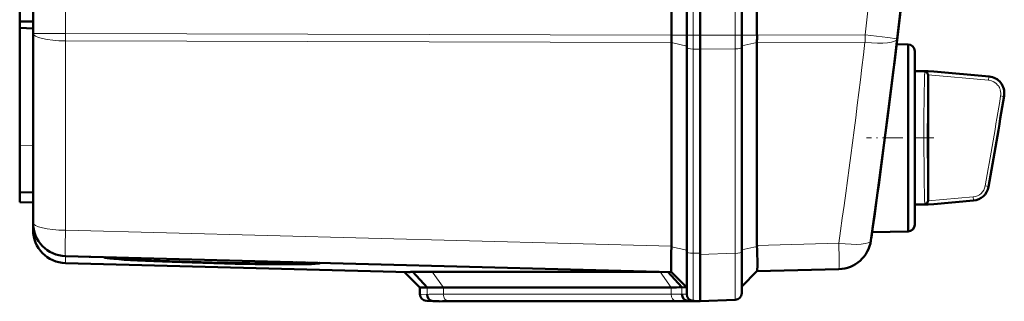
# Model space of a CAD drawing. Extents: x -1438 to 1837, y -1650 to 612.
# Tile 12 of 89: x 466 to 613, y -1429 to -1386. Entities that reach past the tile are written whole.
import ezdxf

# ---------------------------------------------------------------- set-up
doc = ezdxf.new("R2010")
doc.units = 0
doc.linetypes.add('DASHDOT', pattern=[18.5, 12, -3, 0.5, -3])

msp = doc.modelspace()

# ---------------------------------------------------------------- linework, layer by layer
at = {"color": 7, "lineweight": 50}
for p, q in [((563.49, -1388.67), (563.49, -1040.63)), ((565.79, -1040.62), (565.79, -1388.68)), ((567.79, -1040.62), (567.79, -1388.68)), ((574.04, -1388.68), (574.04, -1040.62)), ((576.33, -1388.66), (576.33, -1040.65)), ((467.79, -1388.4), (467.79, -1040.9)), ((465.79, -1386.61), (465.79, -1361.33)), ((567.79, -1388.68), (567.79, -1368.41)), ((465.79, -1386.61), (467.79, -1386.63)), ((465.79, -1386.61), (465.79, -1387.55)), ((465.79, -1387.55), (465.79, -1405.19)), ((465.79, -1387.55), (467.79, -1387.65)), ((467.79, -1416.76), (467.79, -1388.4)), ((565.79, -1388.68), (565.79, -1390.53)), ((567.79, -1388.68), (567.79, -1390.76)), ((567.79, -1388.68), (567.79, -1390.76)), ((574.04, -1388.68), (574.04, -1390.5)), ((563.49, -1389.79), (563.49, -1420.26)), ((565.79, -1390.53), (565.79, -1421.1)), ((574.04, -1390.5), (574.04, -1421.12)), ((576.33, -1389.78), (576.33, -1389.76)), ((576.33, -1389.78), (576.33, -1420.15)), ((598.97, -1390.05), (597.27, -1390)), ((598.97, -1404.05), (598.97, -1390.05)), ((567.79, -1390.76), (567.79, -1421.53)), ((567.79, -1390.76), (567.79, -1421.33)), ((599.97, -1391.05), (599.97, -1404.05)), ((599.97, -1394.05), (599.97, -1391.05)), ((596.93, -1392.79), (596.81, -1393.8)), ((599.97, -1394.05), (601.99, -1394.05)), ((601.98, -1394.6), (601.99, -1394.65)), ((602.82, -1394.12), (601.99, -1394.05)), ((602.82, -1394.12), (601.99, -1394.05)), ((601.99, -1394.65), (601.99, -1394.66)), ((601.99, -1394.66), (601.99, -1413.43)), ((602.82, -1394.12), (611.13, -1394.85)), ((465.79, -1412.18), (465.79, -1405.19)), ((598.97, -1413.81), (598.97, -1404.05)), ((599.97, -1404.05), (599.97, -1417.05)), ((465.79, -1413.68), (465.79, -1412.18)), ((467.79, -1412.25), (465.79, -1412.18)), ((465.79, -1413.68), (467.79, -1413.75)), ((598.97, -1418.05), (598.97, -1413.81)), ((599.97, -1414.05), (601.99, -1414.05)), ((599.97, -1417.05), (599.97, -1414.05)), ((602.82, -1413.97), (601.99, -1414.05)), ((608.79, -1413.45), (602.82, -1413.97)), ((467.79, -1417.81), (467.79, -1416.77)), ((598.97, -1418.05), (593.6, -1418.19)), ((593.5, -1418.93), (593.47, -1419.1)), ((563.49, -1420.35), (563.48, -1421.22)), ((563.49, -1420.35), (563.49, -1420.26)), ((565.79, -1421.1), (565.79, -1427.47)), ((567.79, -1421.33), (567.79, -1421.53)), ((567.79, -1428.5), (567.79, -1421.53)), ((574.04, -1427.32), (574.04, -1421.12)), ((563.49, -1424.14), (472.66, -1421.76)), ((524.1, -1424.15), (472.66, -1422.81)), ((476.23, -1421.85), (476.35, -1421.86)), ((478.49, -1421.95), (480.2, -1422)), ((480.21, -1422.02), (478.49, -1421.98)), ((480.2, -1422), (480.2, -1421.96)), ((509.08, -1422.77), (509.09, -1422.71)), ((525.79, -1426.44), (523.49, -1424.14)), ((526.87, -1426.47), (524.73, -1424.12)), ((527.65, -1424.09), (561.64, -1424.09)), ((565.08, -1426.42), (562.98, -1424.12)), ((563.49, -1424.14), (565.79, -1426.44)), ((576.33, -1424.02), (574.04, -1426.32)), ((588.61, -1423.71), (576.33, -1424.03)), ((525.79, -1427.47), (525.79, -1426.44)), ((526.87, -1426.47), (525.79, -1426.44)), ((563.45, -1426.44), (529.31, -1426.44)), ((565.79, -1426.44), (565.08, -1426.42)), ((527.79, -1428.5), (526.76, -1428.46)), ((528.7, -1428.52), (527.76, -1428.49)), ((528.7, -1428.52), (527.79, -1428.5)), ((564.86, -1428.5), (530.72, -1428.5)), ((564.86, -1428.5), (530.72, -1428.5)), ((566.9, -1428.48), (565.96, -1428.44)), ((566.76, -1428.46), (567.79, -1428.5)), ((567.79, -1428.5), (566.88, -1428.52)), ((567.79, -1428.5), (566.9, -1428.48)), ((573.07, -1428.32), (567.79, -1428.5)), ((567.79, -1428.5), (567.79, -1428.5))]:
    msp.add_line(p, q, dxfattribs=at)
at = {"color": 7, "lineweight": 18}
for p, q in [((566.76, -1040.62), (566.76, -1388.68)), ((573.07, -1388.68), (573.07, -1040.62)), ((472.66, -1388.4), (472.66, -1040.9)), ((472.66, -1388.4), (467.79, -1388.4)), ((472.66, -1388.4), (563.49, -1388.67)), ((472.66, -1388.4), (472.66, -1389.52)), ((563.49, -1388.68), (565.79, -1388.68)), ((566.76, -1388.68), (565.79, -1388.68)), ((566.76, -1388.68), (566.76, -1390.75)), ((567.79, -1388.68), (566.76, -1388.68)), ((573.07, -1388.68), (567.79, -1388.68)), ((573.07, -1388.68), (573.07, -1390.72)), ((573.07, -1388.68), (574.04, -1388.68)), ((576.33, -1388.68), (574.04, -1388.68)), ((576.33, -1388.66), (592.53, -1388.61)), ((563.49, -1389.79), (472.66, -1389.52)), ((472.66, -1417.89), (472.66, -1389.52)), ((563.49, -1389.78), (565.79, -1390.3)), ((576.33, -1389.76), (574.04, -1390.27)), ((592.53, -1389.73), (576.33, -1389.78)), ((566.76, -1390.75), (566.76, -1421.32)), ((566.76, -1390.75), (567.79, -1390.76)), ((573.07, -1390.72), (567.79, -1390.76)), ((573.07, -1390.72), (573.07, -1421.34)), ((596.93, -1392.79), (596.93, -1392.79)), ((596.8, -1393.82), (596.81, -1393.8)), ((601.47, -1394.51), (601.48, -1394.28)), ((601.48, -1394.28), (601.49, -1394.19)), ((601.49, -1394.19), (601.5, -1394.13)), ((601.99, -1394.6), (611.06, -1395.42)), ((602.01, -1394.1), (611.11, -1394.92)), ((611.06, -1395.42), (611.11, -1394.92)), ((613.34, -1397.83), (612.85, -1397.75)), ((465.79, -1405.19), (467.79, -1405.26)), ((610.54, -1411.23), (611.03, -1411.32)), ((601.45, -1413.27), (601.44, -1412.88)), ((601.49, -1413.9), (601.48, -1413.81)), ((601.5, -1413.97), (601.49, -1413.9)), ((608.75, -1412.89), (601.99, -1413.49)), ((608.79, -1413.38), (602.01, -1413.99)), ((608.79, -1413.38), (608.75, -1412.89)), ((472.66, -1417.89), (563.49, -1420.26)), ((576.33, -1420.15), (588.61, -1419.83)), ((593.49, -1418.94), (593.5, -1418.93)), ((563.49, -1420.35), (565.79, -1420.87)), ((566.76, -1421.32), (566.76, -1428.46)), ((567.79, -1421.33), (566.76, -1421.32)), ((567.79, -1421.53), (573.07, -1421.34)), ((576.33, -1420.33), (574.04, -1420.84)), ((472.66, -1422.81), (472.66, -1421.76)), ((529.31, -1426.44), (527.65, -1424.09)), ((563.45, -1426.44), (561.79, -1424.09)), ((526.88, -1427.49), (526.87, -1426.47)), ((529.31, -1427.47), (529.31, -1426.44)), ((563.45, -1427.47), (563.45, -1426.44)), ((565.08, -1427.45), (565.08, -1426.42)), ((565.79, -1427.47), (565.08, -1427.45)), ((526.88, -1427.49), (525.79, -1427.47)), ((527.76, -1428.49), (526.76, -1428.46)), ((563.45, -1427.47), (529.31, -1427.47)), ((564.13, -1428.46), (529.99, -1428.46)), ((566.76, -1428.46), (565.96, -1428.44)), ((566.88, -1428.52), (566.88, -1428.47))]:
    msp.add_line(p, q, dxfattribs=at)
at = {"color": 7, "linetype": 'DASHDOT', "lineweight": 18, "ltscale": 0.252676}
msp.add_line((602.86, -1404.05), (592.76, -1404.05), dxfattribs=at)
at = {"color": 7, "lineweight": 18}
for points in [[(592.53, -1388.61), (595.97, -1389.02), (597.32, -1389.2), (597.36, -1389.2), (597.36, -1389.2)], [(601.86, -1404.05), (601.87, -1399.63), (601.92, -1396.43), (601.97, -1394.99), (601.99, -1394.66)], [(613.34, -1397.83), (613.38, -1397.42), (613.34, -1397.01), (613.24, -1396.61), (613.08, -1396.23), (612.85, -1395.88), (612.57, -1395.58), (612.25, -1395.32), (611.88, -1395.12), (611.49, -1394.99), (611.11, -1394.92)], [(601.99, -1413.43), (601.97, -1413.1), (601.92, -1411.63), (601.86, -1405.66), (601.86, -1404.05)], [(611.03, -1411.32), (611.03, -1411.39), (611.03, -1411.4), (611.03, -1411.4), (611.03, -1411.4)], [(573.07, -1421.34), (573.08, -1426.39), (573.07, -1428.25), (573.07, -1428.31), (573.07, -1428.32)]]:
    msp.add_lwpolyline(points, dxfattribs=at)
at = {"color": 7, "lineweight": 50}
for points in [[(602.01, -1394.1), (602.01, -1394.1), (602.01, -1394.1), (601.96, -1394.11), (601.5, -1394.13)], [(601.5, -1413.97), (601.94, -1413.98), (602, -1413.99), (602.01, -1413.99), (602.01, -1413.99), (602.01, -1413.99)], [(576.33, -1424.02), (576.33, -1424.02), (576.34, -1424.01), (576.36, -1423.93), (576.39, -1423.18), (576.35, -1420.79), (576.33, -1420.33)], [(563.47, -1423.84), (563.48, -1424.12), (563.49, -1424.13), (563.49, -1424.14)]]:
    msp.add_lwpolyline(points, dxfattribs=at)
for centre, radius, start, end in [((-858.99, -1214.65), 1466.77, 351.97557, 8.02443), ((-858.98, -1214.65), 1466.77, 353.02402, 6.97598), ((598.97, -1391.05), 1, 360, 90), ((-858.98, -1214.65), 1466.77, 351.99436, 352.98416), ((601.5, -1394.53), 0.404, 68.1311, 90.6343), ((601.44, -1394.65), 0.54, 28.9625, 66.8421), ((601.42, -1394.67), 0.568, 7.3684, 29.9976), ((610.91, -1397.34), 2.5, 350.7584, 84.9846), ((-194.34, -1266.35), 818.33, 349.78982, 350.76058), ((608.57, -1410.96), 2.5, 275.0096, 349.7884), ((601.5, -1413.56), 0.405, 269.2718, 291.8375), ((601.47, -1413.48), 0.496, 292.2385, 311.349), ((601.42, -1413.42), 0.573, 311.1765, 330.2896), ((601.42, -1413.42), 0.569, 329.9504, 352.5335), ((601.48, -1413.43), 0.512, 352.7968, 0.0487), ((472.79, -1416.76), 5, 180, 268.5), ((598.97, -1417.05), 1, 270, 0), ((472.79, -1417.81), 5, 180, 268.5), ((588.47, -1418.71), 5, 271.5, 351.9756), ((478.64, -1422.25), 0.335, 96.098, 116.6611), ((480.35, -1422.29), 0.328, 94.8324, 116.5026), ((525.35, -1443.28), 19.17, 91.8477, 93.7257), ((527.29, -1524.01), 99.92, 89.7954, 91.4664), ((529.01, -1508.98), 82.54, 89.7929, 91.4806), ((563.64, -1369.69), 56.75, 269.8016, 271.4475), ((573.04, -1427.32), 1, 272, 360), ((526.79, -1427.47), 1, 179.9996, 268.0001), ((530.47, -1496.25), 67.74, 89.7898, 91.498), ((565.11, -1356.78), 71.72, 269.8052, 271.4364), ((565.11, -1496.07), 67.57, 88.5012, 90.2139), ((566.79, -1427.47), 1, 180, 268)]:
    msp.add_arc(centre, radius, start, end, dxfattribs=at)
at = {"color": 7, "lineweight": 18}
for centre, radius, start, end in [((-858.89, -1214.65), 1461.81, 353.16554, 6.83446), ((-858.87, -1215.77), 1461.78, 351.97558, 353.16537), ((639.45, -1396.29), 38.03, 177.3237, 178.3752), ((611.53, -1394.98), 0.424, 162.1119, 172.8479), ((750.13, -1399.25), 148.74, 178.444, 179.3011), ((610.88, -1397.4), 1.99, 37.688, 84.7251), ((610.88, -1397.4), 2, 14.0196, 37.6456), ((1107.51, -1403.65), 506.16, 179.2968, 180.0452), ((-194.34, -1266.35), 817.82, 349.7955, 350.75407), ((-194.34, -1266.35), 818.32, 349.79549, 350.75407), ((610.86, -1397.42), 2.01, 350.5978, 14.326), ((613.64, -1397.88), 0.296, 151.7104, 170.1156), ((1110.83, -1404.36), 509.47, 179.9645, 180.7079), ((750.54, -1408.82), 149.15, 180.707, 181.5619), ((608.56, -1410.89), 2.01, 275.394, 350.0546), ((608.56, -1410.88), 2.51, 275.2859, 349.939), ((617.43, -1412.78), 15.98, 181.7381, 183.6932), ((609.1, -1413.42), 0.314, 172.3323, 185.4928), ((563.64, -1370.19), 57.28, 269.8046, 271.4381), ((529.01, -1509.56), 82.1, 89.7918, 91.4868), ((529.71, -1503.42), 74.96, 89.7903, 91.4949), ((564.35, -1363.96), 64.5, 269.8063, 271.4331)]:
    msp.add_arc(centre, radius, start, end, dxfattribs=at)
for centre, major_axis, ratio, start_param, end_param in [((472.79, -1388.4), (5, 0), 0.224951, 3.141593, 4.686209), ((592.4, -1388.61), (-0.01, 5), 0.026177, 4.485496, 4.712311), ((566.79, -1390.53), (-1, 0), 0.224951, 0, 1.53589), ((573.04, -1390.5), (-1, 0), 0.224951, 1.605703, 3.141593), ((592.4, -1388.61), (4.96, -0.59), 0.220468, 4.765165, 6.283185), ((472.79, -1416.76), (5, 0), 0.224951, 3.141593, 4.686209), ((472.79, -1416.76), (0.13, 5), 0.020818, 1.798234, 3.141593), ((588.47, -1418.71), (4.95, -0.7), 0.219379, 4.769732, 6.283185), ((588.47, -1418.71), (-0.13, 5), 0.020818, 3.141593, 4.484951), ((566.79, -1421.1), (-1, 0), 0.224951, 0, 1.53589), ((573.04, -1421.12), (1, 0), 0.224951, 4.747296, 6.283185), ((530.01, -1427.47), (0, 1), 0.707107, 1.570796, 3.106686), ((564.15, -1427.47), (0, 1), 0.707107, 1.570796, 3.106686)]:
    msp.add_ellipse(centre, major_axis=major_axis, ratio=ratio, start_param=start_param, end_param=end_param, dxfattribs=at)
at = {"color": 7, "lineweight": 50}
for centre, major_axis, ratio, start_param, end_param in [((563.62, -1388.67), (-0.01, -5), 0.026177, 4.712467, 4.715033), ((563.62, -1388.67), (0.01, 5), 0.026177, 1.57344, 1.797689), ((576.2, -1388.66), (-0.01, 5), 0.026177, 4.490592, 4.712311), ((601.99, -1404.06), (0, 10.01), 0.017446, 6.177853, 6.281655), ((601.99, -1404.04), (0, 10.01), 0.017447, 3.143123, 3.246931), ((563.62, -1419.14), (-0.13, -5), 0.020818, 5.141188, 5.611027), ((576.2, -1419.03), (-0.13, 5), 0.020818, 4.449362, 4.484951), ((494.64, -1422.39), (16.15, -0.42), 0.026181, 3.171524, 6.284941), ((494.64, -1422.39), (-14.44, 0.38), 0.026181, 0.039878, 1.656365), ((494.64, -1422.39), (12.78, -0.33), 0.026181, 3.140294, 6.284941), ((494.64, -1422.39), (12.78, -0.33), 0.026181, 2.986226, 3.13929), ((494.64, -1422.35), (-12.77, 0.33), 0.008724, 6.127951, 6.129122), ((494.64, -1422.39), (-14.44, 0.38), 0.026181, 1.656365, 3.134585), ((499.35, -1422.5), (8.06, -0.22), 0.032897, 0.002226, 0.195742), ((494.64, -1422.35), (14.45, -0.38), 0.008724, 0.135897, 0.136723), ((494.64, -1422.39), (-14.44, 0.38), 0.026181, 3.137143, 3.272853), ((500.49, -1422.53), (10.3, -0.28), 0.032776, 0.002254, 0.154137), ((563.63, -1419.14), (-0.13, -5), 0.020818, 5.611027, 5.937635), ((565.99, -1427.44), (0, -1), 0.910127, 4.712398, 6.248279), ((527.79, -1427.49), (0, -1), 0.910082, 4.712394, 6.248285)]:
    msp.add_ellipse(centre, major_axis=major_axis, ratio=ratio, start_param=start_param, end_param=end_param, dxfattribs=at)

doc.saveas('drawing.dxf')
